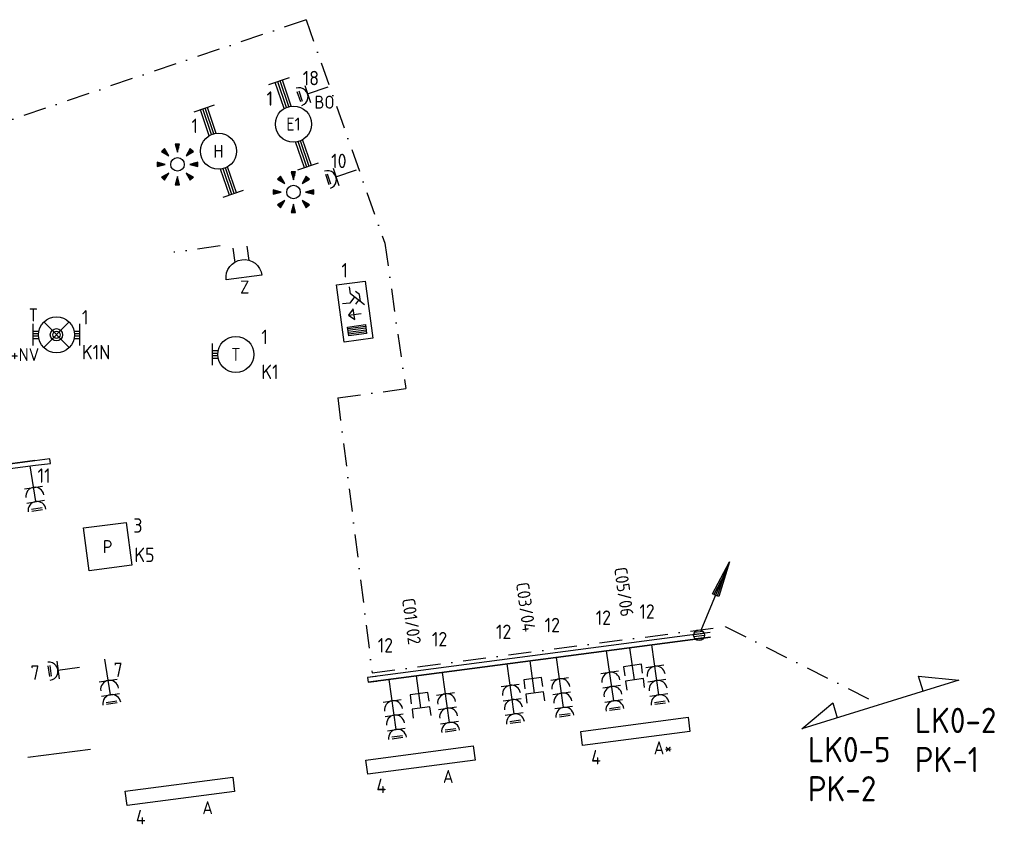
# Model space of a CAD drawing. Header units: millimetres. Extents: x -11937 to 214890, y -181324 to 108665.
# Tile 47 of 47: x 55596 to 69231, y 50064 to 61211. Entities that reach past the tile are written whole.
import ezdxf
from ezdxf.enums import TextEntityAlignment as Align

# ---------------------------------------------------------------- set-up
doc = ezdxf.new("R2010")
doc.units = ezdxf.units.MM
doc.header["$LTSCALE"] = 100
doc.linetypes.add('DASHDOT2', pattern=[12.7, 6.35, -3.175, 0, -3.175])
for name, color, linetype in [('EB63101-_ATTRIB', 2, 'Continuous'), ('EB6411--_ATTRIB', 2, 'Continuous'), ('EB6441--_ATTRIB', 2, 'Continuous'), ('EL6110--_CEN-NOODSTR', 3, 'Continuous'), ('EL61303-_WANDGOOT', 3, 'Continuous'), ('EL62203-_KRACHT-WCD230', 3, 'Continuous'), ('EL63101-_LICHT-ARM', 3, 'Continuous'), ('EL63103-_LICHT-WCD230V', 3, 'Continuous'), ('EL63501-_NOODVRL-ARM', 3, 'Continuous'), ('EL6411--_DEURBEL', 3, 'Continuous'), ('EL6441--_DATACOM', 3, 'Continuous')]:
    doc.layers.add(name, color=color, linetype=linetype)
doc.layers.add('GRENS', color=210, linetype='DASHDOT2', lineweight=30)
doc.styles.add('2_0', font='iso', dxfattribs={"height": 200})
doc.styles.add('NORATT', font='iso.shx')
doc.styles.add('NORDIM', font='isocp.shx')
doc.styles.get("Standard").update_dxf_attribs({"font": 'arial.ttf'})

# ---------------------------------------------------------------- blocks, each defined once
blk = doc.blocks.new('ES3W1L')
for p, q in [((1.25, 0), (-1.25, 0)), ((-0.75, 1.25), (0.75, 1.25)), ((-0.75, 1), (0.75, 1)), ((0, 0), (0, -3))]:
    blk.add_line(p, q)
blk.add_arc((0, 1.25), 1.25, 180, 0)
at = {"style": 'NORATT'}
for tag, flags, p in [('VERMOGEN', 9, (-2.5, 3)), ('GROEP', 8, (0, 3)), ('SCHAK', 8, (2.5, 3)), ('GELIJK', 9, (5, 3)), ('KAST', 9, (7, 3)), ('TAL', 8, (2.5, 3))]:
    blk.add_attdef(tag, text='', height=1.8, rotation=90, dxfattribs=dict(at, flags=flags)).set_placement(p, align=Align.MIDDLE_CENTER)
at = {"style": 'NORATT', "flags": 8}
blk.add_attdef('DOEL', text='', height=1.8, rotation=90, dxfattribs=at).set_placement((-2.5, 3), align=Align.MIDDLE_LEFT)
at = {"style": 'NORATT', "flags": 9}
blk.add_attdef('M_CODE', text='', height=1.8, dxfattribs=at).set_placement((0, 0), align=Align.MIDDLE_CENTER)
blk = doc.blocks.new('ES3G10')
for p, q in [((-3.25, -1.5), (-3.25, 1.5)), ((-3.25, 0.52), (-2.44, 0.52)), ((-3.25, 0.17), (-2.49, 0.17)), ((-3.25, -0.17), (-2.49, -0.17)), ((-3.25, -0.52), (-2.44, -0.52))]:
    blk.add_line(p, q)
blk.add_circle((0, 0), 2.5)
at = {"style": 'NORATT', "flags": 9}
blk.add_attdef('GELIJK', text='', height=1.8, dxfattribs=at).set_placement((3.5, 5), align=Align.MIDDLE_CENTER)
at = {"color": 6, "style": 'NORATT'}
for tag, flags, p in [('SCHAK', 8, (3.5, 2.75)), ('A_CODE', 8, (0, 0)), ('GROEP', 8, (-3.5, -2.75)), ('KAST', 9, (3.5, -2.75))]:
    blk.add_attdef(tag, text='', height=1.8, dxfattribs=dict(at, flags=flags)).set_placement(p, align=Align.MIDDLE)
blk = doc.blocks.new('ES652141')
for p, q in [((-0.2, 3.75), (-0.2, 3)), ((0, 3.75), (0, 2.25)), ((0.2, 3.75), (0.2, 3)), ((-2.79, 2.51), (-2.26, 1.98)), ((-2.65, 2.65), (-1.59, 1.59)), ((-2.51, 2.79), (-1.98, 2.26)), ((2.65, 2.65), (1.59, 1.59)), ((2.51, 2.79), (1.98, 2.26)), ((2.79, 2.51), (2.26, 1.98)), ((-3.75, 0.2), (-3, 0.2)), ((-3.75, 0), (-2.25, 0)), ((3.75, 0), (2.25, 0)), ((3.75, 0.2), (3, 0.2)), ((-3.75, -0.2), (-3, -0.2)), ((-2.65, -2.65), (-1.59, -1.59)), ((2.65, -2.65), (1.59, -1.59)), ((3.75, -0.2), (3, -0.2)), ((-2.79, -2.51), (-2.26, -1.98)), ((-2.51, -2.79), (-1.98, -2.26)), ((-0.2, -3.75), (-0.2, -3)), ((0, -3.75), (0, -2.25)), ((0.2, -3.75), (0.2, -3)), ((2.51, -2.79), (1.98, -2.26)), ((2.79, -2.51), (2.26, -1.98))]:
    blk.add_line(p, q)
for points in [[(0, 2.25), (0.4, 3.75), (-0.4, 3.75)], [(-1.59, 1.59), (-2.37, 2.93), (-2.93, 2.37)], [(1.59, 1.59), (2.93, 2.37), (2.37, 2.93)], [(-2.25, 0), (-3.75, 0.4), (-3.75, -0.4)], [(2.25, 0), (3.75, -0.4), (3.75, 0.4)], [(-1.59, -1.59), (-2.93, -2.37), (-2.37, -2.93)], [(1.59, -1.59), (2.37, -2.93), (2.93, -2.37)], [(0, -2.25), (-0.4, -3.75), (0.4, -3.75)]]:
    blk.add_lwpolyline(points, close=True)
blk.add_circle((0, 0), 1.25)
at = {"style": 'NORATT'}
blk.add_attdef('NUMMER', text='', height=1.8, dxfattribs=at).set_placement((0, 5), align=Align.MIDDLE)
for tag, flags, p in [('PANEEL', 9, (0, 3)), ('CODE', 9, (1, 3.5)), ('GRP', 8, (0, -5)), ('RUIMTE', 9, (0, -7.5))]:
    blk.add_attdef(tag, text='', height=1.8, dxfattribs=dict(at, flags=flags)).set_placement(p, align=Align.MIDDLE_LEFT)
at = {"style": 'NORATT', "flags": 8}
blk.add_attdef('M_CODE', text='', height=1.8, dxfattribs=at).set_placement((0, 0), align=Align.MIDDLE_CENTER)
blk = doc.blocks.new('EJ3T20')
at = {"color": 0}
for p, q in [((-6.25, -1.5), (-6.25, 1.5)), ((6.25, -1.5), (6.25, 1.5)), ((-6.25, 0.52), (-2.44, 0.52)), ((-6.25, 0.17), (-2.49, 0.17)), ((2.44, 0.52), (6.25, 0.52)), ((2.49, 0.17), (6.25, 0.17)), ((-6.25, -0.17), (-2.49, -0.17)), ((-6.25, -0.52), (-2.44, -0.52)), ((2.44, -0.52), (6.25, -0.52)), ((2.49, -0.17), (6.25, -0.17))]:
    blk.add_line(p, q, dxfattribs=at)
blk.add_circle((0, 0), 2.5, dxfattribs=at)
at = {"style": 'NORATT', "flags": 9}
blk.add_attdef('GELIJK', text='', height=1.8, dxfattribs=at).set_placement((3.5, 5), align=Align.MIDDLE_CENTER)
at = {"color": 0, "style": 'NORATT'}
for tag, flags, p in [('SCHAK', 8, (3.5, 2.75)), ('A_CODE', 8, (0, 0)), ('GROEP', 8, (-3.5, -2.75)), ('KAST', 9, (3.5, -2.75))]:
    blk.add_attdef(tag, text='', height=1.8, dxfattribs=dict(at, flags=flags)).set_placement(p, align=Align.MIDDLE)
blk = doc.blocks.new('EJ3P31')
at = {"color": 0}
blk.add_lwpolyline([(-7.5, -1), (-7.5, 1), (7.5, 1), (7.5, -1)], close=True, dxfattribs=at)
at = {"style": 'NORATT', "flags": 9}
blk.add_attdef('GELIJK', text='', height=1.8, dxfattribs=at).set_placement((3.5, 5), align=Align.MIDDLE_CENTER)
at = {"color": 0, "style": 'NORATT'}
for tag, flags, p in [('A_CODE', 8, (-3.5, 2.75)), ('SCHAK', 8, (3.5, 2.75)), ('GROEP', 8, (-3.5, -2.75)), ('KAST', 9, (3.5, -2.75))]:
    blk.add_attdef(tag, text='', height=1.8, dxfattribs=dict(at, flags=flags)).set_placement(p, align=Align.MIDDLE)
blk = doc.blocks.new('ES111352')
at = {"color": 0}
blk.add_line((0, 1.5), (0, -3), dxfattribs=at)
for points in [[(-1.25, 2.75), (-1.25, 1.5), (1.25, 1.5), (1.25, 2.75)], [(-1.25, 0.75), (-1.25, -0.5), (1.25, -0.5), (1.25, 0.75)]]:
    blk.add_lwpolyline(points, dxfattribs=at)
at = {"color": 0, "style": 'NORATT', "flags": 8}
blk.add_attdef('NUMMER1', text='', height=1.8, rotation=90, dxfattribs=at).set_placement((-1.5, 4.5), align=Align.MIDDLE_LEFT)
at = {"style": 'NORATT', "flags": 8}
blk.add_attdef('NUMMER', text='', height=1.8, rotation=90, dxfattribs=at).set_placement((1.5, 4.5), align=Align.MIDDLE_LEFT)
at = {"style": 'NORATT'}
for tag, flags, p in [('CODE', 9, (1, 3.5)), ('PANEEL', 9, (0, 3)), ('GRP', 8, (0, -5)), ('RUIMTE', 9, (0, -7.5))]:
    blk.add_attdef(tag, text='', height=1.8, dxfattribs=dict(at, flags=flags)).set_placement(p, align=Align.MIDDLE_LEFT)
at = {"style": 'NORATT', "flags": 8}
blk.add_attdef('M_CODE', text='', height=1.8, dxfattribs=at).set_placement((0, 0), align=Align.MIDDLE_CENTER)
blk = doc.blocks.new('EJ3P13')
at = {"color": 0}
blk.add_lwpolyline([(-3, -3), (-3, 3), (3, 3), (3, -3)], close=True, dxfattribs=at)
at = {"style": 'NORATT', "flags": 9}
blk.add_attdef('GELIJK', text='', height=1.8, dxfattribs=at).set_placement((3.5, 5), align=Align.MIDDLE_CENTER)
at = {"color": 0, "style": 'NORATT'}
for tag, flags, p in [('SCHAK', 8, (3.5, 4.75)), ('A_CODE', 8, (0, 0)), ('GROEP', 8, (-3.5, -4.75)), ('KAST', 9, (3.5, -4.75))]:
    blk.add_attdef(tag, text='', height=1.8, dxfattribs=dict(at, flags=flags)).set_placement(p, align=Align.MIDDLE)
blk = doc.blocks.new('ES3W2L')
for p, q in [((-0.75, 3.25), (0.75, 3.25)), ((-0.75, 3), (0.75, 3)), ((1.25, 2), (-1.25, 2)), ((0, 2), (0, -3)), ((1.25, 0), (-1.25, 0))]:
    blk.add_line(p, q)
for centre in [(0, 3.25), (0, 1.25)]:
    blk.add_arc(centre, 1.25, 180, 0)
at = {"style": 'NORATT'}
for tag, flags, p in [('VERMOGEN', 9, (-2.5, 5)), ('GROEP', 8, (0, 5)), ('SCHAK', 8, (2.5, 5)), ('GELIJKI', 9, (5, 5)), ('GELIJK', 9, (5, 5)), ('TAL', 8, (2.5, 5)), ('KAST', 9, (7, 5))]:
    blk.add_attdef(tag, text='', height=1.8, rotation=90, dxfattribs=dict(at, flags=flags)).set_placement(p, align=Align.MIDDLE_CENTER)
at = {"style": 'NORATT', "flags": 8}
blk.add_attdef('DOEL', text='', height=1.8, rotation=90, dxfattribs=at).set_placement((-2.5, 5), align=Align.MIDDLE_LEFT)
at = {"style": 'NORATT'}
for tag, height, flags, p in [('GROEPI', 1.8, 9, (0, 9.5)), ('CODE', 3.5, 8, (0, 4.5)), ('M_CODE', 1.8, 9, (0, 0)), ('VERMOGENI', 1.8, 9, (0, -9.5)), ('DOELI', 1.8, 9, (0, -11.5))]:
    blk.add_attdef(tag, text='', height=height, dxfattribs=dict(at, flags=flags)).set_placement(p, align=Align.MIDDLE_CENTER)
blk = doc.blocks.new('ES3N026')
for p, q in [((-1.5, 0.75), (-1, 0.25)), ((0.38, -0.88), (0.38, 0.87)), ((2.25, 1.25), (2.25, -1.25)), ((2.5, 1.25), (2.5, -1.25)), ((2.75, 1.25), (2.75, -1.25)), ((3, 1.25), (3, -1.25))]:
    blk.add_line(p, q)
for points in [[(4.01, 2.01), (4.01, -1.98), (-3.99, -1.98), (-3.99, 2.01)], [(3.25, -1.25), (2, -1.25), (2, 1.25), (3.25, 1.25)], [(0.38, -0.88), (1.12, -0.13), (-0.37, -0.13)]]:
    blk.add_lwpolyline(points, close=True)
for points in [[(-0.75, 1.5), (-2.5, -0.25), (-3.5, -0.25)], [(-1.25, 1), (-2.25, 1), (-2.75, 0.5)], [(-2, 0.25), (-1.25, -0.5), (-1.25, -1.5)]]:
    blk.add_lwpolyline(points)
at = {"style": 'NORATT'}
for tag, height, flags, p in [('GROEPI', 1.8, 9, (0, 9.5)), ('CODE', 3.5, 8, (0, 4.5)), ('A_CODE', 1.8, 8, (-3.5, 3.5)), ('NUMMER', 1.8, 8, (3.5, 3.5)), ('SCHAK', 1.8, 8, (3.5, 2.75)), ('M_CODE', 1.8, 9, (0, 0)), ('GROEP', 1.8, 8, (-3.5, -3.5)), ('KAST', 1.8, 9, (3.5, -3.5)), ('VERMOGEN', 1.8, 9, (0, -5.5)), ('DOEL', 1.8, 9, (0, -7.5)), ('VERMOGENI', 1.8, 9, (0, -9.5)), ('DOELI', 1.8, 9, (0, -11.5))]:
    blk.add_attdef(tag, text='', height=height, dxfattribs=dict(at, flags=flags)).set_placement(p, align=Align.MIDDLE_CENTER)
at = {"style": 'NORATT', "flags": 9}
for tag in ['GELIJKI', 'TAL']:
    blk.add_attdef(tag, text='', height=1.8, rotation=90, dxfattribs=at).set_placement((5, 3.76), align=Align.MIDDLE_CENTER)
blk = doc.blocks.new('ES3W3L')
at = {"color": 2}
for p, q in [((-0.75, 5.25), (0.75, 5.25)), ((-0.75, 5), (0.75, 5))]:
    blk.add_line(p, q, dxfattribs=at)
at = {"color": 0}
for p, q in [((1.25, 4), (-1.25, 4)), ((0, 4), (0, -3)), ((1.25, 2), (-1.25, 2)), ((1.25, 0), (-1.25, 0))]:
    blk.add_line(p, q, dxfattribs=at)
for centre in [(0, 5.25), (0, 3.25), (0, 1.25)]:
    blk.add_arc(centre, 1.25, 180, 0, dxfattribs=at)
at = {"style": 'NORATT'}
for tag, flags, p in [('VERMOGEN', 9, (-2.5, 7)), ('GROEP', 8, (0, 7)), ('SCHAK', 8, (2.5, 7)), ('GELIJK', 9, (5, 7)), ('KAST', 9, (7, 7)), ('TAL', 8, (2.5, 7))]:
    blk.add_attdef(tag, text='', height=1.8, rotation=90, dxfattribs=dict(at, flags=flags)).set_placement(p, align=Align.MIDDLE_CENTER)
at = {"style": 'NORATT', "flags": 8}
blk.add_attdef('DOEL', text='', height=1.8, rotation=90, dxfattribs=at).set_placement((-2.5, 7), align=Align.MIDDLE_LEFT)
at = {"style": 'NORATT', "flags": 9}
blk.add_attdef('M_CODE', text='', height=1.8, dxfattribs=at).set_placement((0, 0), align=Align.MIDDLE_CENTER)
blk = doc.blocks.new('EH100000')
at = {"linetype": 'ByBlock'}
for p, q in [((1, 0.5), (0, 0.5)), ((1, 0.5, 1), (0, 0.5, 1)), ((0, -0.5, 1), (1, -0.5, 1)), ((1, -0.5), (0, -0.5))]:
    blk.add_line(p, q, dxfattribs=at)
at = {"linetype": 'ByBlock', "invisible_edges": 15}
for points in [[(1, -0.5), (0, -0.5), (0, 0.5), (1, 0.5)], [(0, 0.5), (1, 0.5), (1, 0.5, 1), (0, 0.5, 1)], [(0, -0.5, 1), (1, -0.5, 1), (1, -0.5), (0, -0.5)]]:
    blk.add_3dface(points, dxfattribs=at)
at = {"linetype": 'ByBlock', "style": '2_0', "flags": 8}
blk.add_attdef('FUNCTIE', text='', height=0.5, dxfattribs=at).set_placement((0.5, 0), align=Align.MIDDLE)
at = {"linetype": 'ByBlock', "flags": 9}
blk.add_attdef('SCHOT', text='', height=0.5, dxfattribs=at).set_placement((0.5, 0), align=Align.MIDDLE)
blk = doc.blocks.new('WGE')
blk.add_lwpolyline([(-1, -0.5), (0, -0.5), (0, 0.5), (-1, 0.5)])
at = {"style": '2_0', "flags": 9}
for tag in ['HULPSTUK', 'SCHOT']:
    blk.add_attdef(tag, text='', height=0.5, dxfattribs=at).set_placement((0, 0), align=Align.MIDDLE)
blk = doc.blocks.new('ES111201')
at = {"color": 0}
for p, q in [((0.38, 0.65), (5.5, 9.53)), ((0.73, 0.15), (-0.73, 0.15)), ((0.6, 0.45), (-0.6, 0.45)), ((0.73, -0.15), (-0.73, -0.15)), ((0.6, -0.45), (-0.6, -0.45))]:
    blk.add_line(p, q, dxfattribs=at)
for points in [[(2.57, 5.45), (5.5, 9.53), (3.43, 4.95)], [(3.22, 5.07), (4.63, 8.01), (2.78, 5.32)]]:
    blk.add_lwpolyline(points, close=True, dxfattribs=at)
blk.add_circle((0, 0), 0.75, dxfattribs=at)
at = {"style": 'NORATT', "flags": 9}
for tag in ['GELIJKI', 'TAL']:
    blk.add_attdef(tag, text='', height=1.8, rotation=90, dxfattribs=at).set_placement((5, 11.28), align=Align.MIDDLE_CENTER)
at = {"style": 'NORATT'}
for tag, height, flags, p in [('GROEPI', 1.8, 9, (0, 9.5)), ('GROEP', 1.8, 8, (0, 7.5)), ('CODE', 3.5, 8, (0, 4.5)), ('M_CODE', 1.8, 8, (0, 0)), ('KAST', 1.8, 9, (0, -3.5)), ('VERMOGEN', 1.8, 9, (0, -5.5)), ('DOEL', 1.8, 9, (0, -7.5)), ('VERMOGENI', 1.8, 9, (0, -9.5)), ('DOELI', 1.8, 9, (0, -11.5))]:
    blk.add_attdef(tag, text='', height=height, dxfattribs=dict(at, flags=flags)).set_placement(p, align=Align.MIDDLE_CENTER)
blk = doc.blocks.new('ES081010')
at = {"color": 0}
for p, q in [((-1, 0), (-1, -2)), ((1, -2), (1, 0))]:
    blk.add_line(p, q, dxfattribs=at)
blk.add_lwpolyline([(-2.5, 2.25), (2.5, 2.25, -1)], format="xyb", close=True, dxfattribs=at)
at = {"color": 0, "style": 'NORATT', "flags": 8}
for tag, p in [('NUMMER', (0, 6.75)), ('SCHAK', (0, 4))]:
    blk.add_attdef(tag, text='', height=1.8, dxfattribs=at).set_placement(p, align=Align.MIDDLE)
at = {"style": 'NORATT'}
for tag, flags, p in [('CODE', 9, (1, 3.5)), ('PANEEL', 9, (0, 3)), ('GRP', 8, (0, -5)), ('RUIMTE', 9, (0, -7.5))]:
    blk.add_attdef(tag, text='', height=1.8, dxfattribs=dict(at, flags=flags)).set_placement(p, align=Align.MIDDLE_LEFT)
at = {"style": 'NORATT', "flags": 8}
blk.add_attdef('M_CODE', text='', height=1.8, dxfattribs=at).set_placement((0, 0), align=Align.MIDDLE_CENTER)
blk = doc.blocks.new('EJ3T01')
at = {"color": 0}
for p, q in [((-3.25, -1.5), (-3.25, 1.5)), ((-1.77, 1.77), (1.77, -1.77)), ((1.77, 1.77), (-1.77, -1.77)), ((3.25, -1.5), (3.25, 1.5)), ((-3.25, 0.52), (-2.44, 0.52)), ((-3.25, 0.17), (-2.49, 0.17)), ((2.44, 0.52), (3.25, 0.52)), ((2.49, 0.17), (3.25, 0.17)), ((-3.25, -0.17), (-2.49, -0.17)), ((-3.25, -0.52), (-2.44, -0.52)), ((2.44, -0.52), (3.25, -0.52)), ((2.49, -0.17), (3.25, -0.17))]:
    blk.add_line(p, q, dxfattribs=at)
blk.add_lwpolyline([(1.77, -1.77), (1.75, -1.75)], dxfattribs=at)
for radius in [2.5, 0.85, 0.5]:
    blk.add_circle((0, 0), radius, dxfattribs=at)
at = {"style": 'NORATT', "flags": 9}
blk.add_attdef('GELIJK', text='', height=1.8, dxfattribs=at).set_placement((3.5, 5), align=Align.MIDDLE_CENTER)
at = {"color": 0, "style": 'NORATT'}
for tag, flags, p in [('A_CODE', 8, (-3.5, 2.75)), ('SCHAK', 8, (3.5, 2.75)), ('GROEP', 8, (-3.5, -2.75)), ('KAST', 9, (3.5, -2.75))]:
    blk.add_attdef(tag, text='', height=1.8, dxfattribs=dict(at, flags=flags)).set_placement(p, align=Align.MIDDLE)

msp = doc.modelspace()

# ---------------------------------------------------------------- linework, layer by layer
msp.add_line((56574, 51100), (55709, 50990, -16800))
at = {"layer": 'GRENS', "ltscale": 0.5}
for p, q in [((59561, 61211, -16800), (46782, 56873, -16800)), ((59561, 61211, -16800), (60652, 58113, -16800)), ((60652, 58113, -16800), (60943, 56100, -16800)), ((58372, 58076, -16800), (57732, 57990, -16800)), ((60001, 55972, -16800), (60943, 56100, -16800)), ((60001, 55972, -16800), (60477, 52163, -16800)), ((60477, 52163, -16800), (65366, 52805, -16800)), ((65366, 52805, -16800), (67513, 51723, -16800))]:
    msp.add_line(p, q, dxfattribs=at)
at = {"layer": 'GRENS', "linetype": 'Continuous', "ltscale": 0.1, "elevation": -16800}
msp.add_lwpolyline([(68107, 51910), (68043, 52116), (68601, 52061), (66425, 51385), (66854, 51746), (66918, 51540)], dxfattribs=at)

# ---------------------------------------------------------------- block references
at = {"layer": 'EL6110--_CEN-NOODSTR', "xscale": 100.0000000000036, "yscale": 100.0000000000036, "zscale": 100.0000000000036, "rotation": 277.4999999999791}
msp.add_blockref('ES3N026', (60233, 57168, -16800), dxfattribs=at)
at = {"layer": 'EL61303-_WANDGOOT'}
for name, p, xscale, yscale, zscale, rotation in [('EH100000', (55809, 55070, -16000), 2757, 65, 210, 187.5000000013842), ('WGE', (56017, 55097, -16000), 209.9999999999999, 65, 209.9999999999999, 7.500000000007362), ('ES111201', (65004, 52684, -16800), 99.99999999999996, 99.99999999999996, 99.99999999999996, 7.499999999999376), ('EH100000', (60416, 52066, -14200), 4785, 65, 120, 7.500000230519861), ('WGE', (60416, 52066, -14200), 120, 65, 120, 187.5000002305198)]:
    msp.add_blockref(name, p, dxfattribs=dict(at, xscale=xscale, yscale=yscale, zscale=zscale, rotation=rotation))
at = {"layer": 'EL62203-_KRACHT-WCD230'}
for p, xscale, yscale, zscale, rotation in [((55787, 54732, -15790), 99.9999999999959, 99.9999999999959, 99.9999999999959, 188.6999999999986), ((56822, 52057, -210), 99.99999999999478, 99.99999999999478, 99.99999999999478, 188.6999999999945)]:
    msp.add_blockref('ES3W2L', p, dxfattribs=dict(at, xscale=xscale, yscale=yscale, zscale=zscale, rotation=rotation))
at = {"layer": 'EL63101-_LICHT-ARM'}
ref = msp.add_blockref('EJ3T20', (59386, 59765, -16800), dxfattribs=dict(at, xscale=100.0000000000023, yscale=100.0000000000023, zscale=100.0000000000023, rotation=108.7511083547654))
ref.add_attrib('A_CODE', 'E1', dxfattribs={"layer": 'EB63101-_ATTRIB', "color": 1, "height": 180, "style": 'NORATT', "flags": 8}).set_placement((59386, 59765, -16800), align=Align.MIDDLE)
ref = msp.add_blockref('EJ3T20', (58348, 59388, -16800), dxfattribs=dict(at, xscale=100.0000000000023, yscale=100.0000000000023, zscale=100.0000000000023, rotation=108.7511083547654))
ref.add_attrib('A_CODE', 'H', dxfattribs={"layer": 'EB63101-_ATTRIB', "color": 1, "height": 180, "style": 'NORATT', "flags": 8}).set_placement((58348, 59388, -16800), align=Align.MIDDLE)
at = {"layer": 'EL63101-_LICHT-ARM', "xscale": 75, "yscale": 75, "zscale": 75}
for p in [(57781, 59206, -16800), (59387, 58823, -36000)]:
    msp.add_blockref('ES652141', p, dxfattribs=at)
at = {"layer": 'EL63101-_LICHT-ARM'}
ref = msp.add_blockref('ES3G10', (58589, 56574, -14400), dxfattribs=dict(at, xscale=100, yscale=100, zscale=100))
ref.add_attrib('A_CODE', 'T', dxfattribs={"layer": 'EB63101-_ATTRIB', "color": 1, "height": 180, "style": 'NORATT', "flags": 8}).set_placement((58589, 56574, -14400), align=Align.MIDDLE)
ref = msp.add_blockref('EJ3P13', (56814, 53911), dxfattribs=dict(at, xscale=99.99999999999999, yscale=99.99999999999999, zscale=99.99999999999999, rotation=7.500000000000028))
ref.add_attrib('A_CODE', 'P', dxfattribs={"layer": 'EB63101-_ATTRIB', "color": 1, "height": 180, "style": 'NORATT', "flags": 8}).set_placement((56814, 53911), align=Align.MIDDLE)
ref = msp.add_blockref('EJ3P31', (64121, 51351), dxfattribs=dict(at, xscale=99.99999999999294, yscale=99.99999999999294, zscale=99.99999999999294, rotation=187.4999999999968))
ref.add_attrib('A_CODE', 'A*', dxfattribs={"layer": 'EB63101-_ATTRIB', "color": 1, "height": 180, "style": 'NORATT', "flags": 8}).set_placement((64504, 51124), align=Align.MIDDLE)
ref = msp.add_blockref('EJ3P31', (61147, 50954), dxfattribs=dict(at, xscale=99.99999999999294, yscale=99.99999999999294, zscale=99.99999999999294, rotation=187.4999999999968))
ref.add_attrib('A_CODE', 'A', dxfattribs={"layer": 'EB63101-_ATTRIB', "color": 1, "height": 180, "style": 'NORATT', "flags": 8}).set_placement((61530, 50727), align=Align.MIDDLE)
ref = msp.add_blockref('EJ3P31', (57815, 50522), dxfattribs=dict(at, xscale=99.99999999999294, yscale=99.99999999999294, zscale=99.99999999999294, rotation=187.4999999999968))
ref.add_attrib('A_CODE', 'A', dxfattribs={"layer": 'EB63101-_ATTRIB', "color": 1, "height": 180, "style": 'NORATT', "flags": 8}).set_placement((58198, 50295), align=Align.MIDDLE)
at = {"layer": 'EL63103-_LICHT-WCD230V'}
ref = msp.add_blockref('ES3W1L', (59583, 60183), dxfattribs=dict(at, xscale=99.99999999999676, yscale=99.99999999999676, zscale=99.99999999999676, rotation=108.8510108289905))
ref.add_attrib('DOEL', 'BO', dxfattribs={"layer": '0', "color": 1, "height": 180, "style": 'NORATT', "flags": 8}).set_placement((59678, 60068), align=Align.MIDDLE_LEFT)
for name, p, xscale, yscale, zscale, rotation in [('ES3W1L', (59976, 59034, -16800), 99.99999999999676, 99.99999999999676, 99.99999999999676, 108.8510108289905), ('ES3W3L', (64391, 52254), 100, 100, 100, 187.9999999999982), ('ES3W1L', (56126, 52202), 100.0000000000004, 100.0000000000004, 100.0000000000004, 97.49999999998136), ('ES3W3L', (63073, 52080, 210), 100, 100, 100, 187.9999999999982), ('ES3W3L', (63766, 52171), 100, 100, 100, 187.9999999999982), ('ES3W3L', (62388, 51990), 100, 100, 100, 187.9999999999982), ('ES3W3L', (60755, 51775, -210), 100, 100, 100, 187.9999999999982), ('ES3W3L', (61491, 51872), 100, 100, 100, 187.9999999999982)]:
    msp.add_blockref(name, p, dxfattribs=dict(at, xscale=xscale, yscale=yscale, zscale=zscale, rotation=rotation))
at = {"layer": 'EL63501-_NOODVRL-ARM'}
ref = msp.add_blockref('EJ3T01', (56105, 56846, -14400), dxfattribs=dict(at, xscale=100, yscale=100, zscale=100))
ref.add_attrib('A_CODE', 'T', dxfattribs={"layer": '0', "color": 1, "height": 180, "style": 'NORATT', "flags": 8}).set_placement((55785, 57121, -14400), align=Align.MIDDLE)
ref.add_attrib('GROEP', '+NV', dxfattribs={"layer": '0', "color": 1, "height": 180, "style": 'NORATT', "flags": 8}).set_placement((55669, 56571, -14400), align=Align.MIDDLE)
at = {"layer": 'EL6411--_DEURBEL'}
ref = msp.add_blockref('ES081010', (58673, 57861, -11800), dxfattribs=dict(at, xscale=100, yscale=100, zscale=100, rotation=187.5089594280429))
ref.add_attrib('M_CODE', 'Z', dxfattribs={"layer": 'EB6411--_ATTRIB', "color": 1, "height": 180, "style": 'NORATT', "flags": 8}).set_placement((58713, 57507, -11800), align=Align.MIDDLE_CENTER)
at = {"layer": 'EL6441--_DATACOM'}
ref = msp.add_blockref('ES111352', (64088, 52214), dxfattribs=dict(at, xscale=99.99999999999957, yscale=99.99999999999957, zscale=99.99999999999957, rotation=187.9999999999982))
ref.add_attrib('NUMMER1', 'C05/06', dxfattribs={"layer": 'EB6441--_ATTRIB', "color": 1, "height": 180, "rotation": 278, "style": 'NORATT', "flags": 8}).set_placement((63915, 53626), align=Align.MIDDLE_LEFT)
ref = msp.add_blockref('ES111352', (62706, 52032), dxfattribs=dict(at, xscale=99.99999999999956, yscale=99.99999999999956, zscale=99.99999999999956, rotation=187.9999999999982))
ref.add_attrib('NUMMER1', 'C03/04', dxfattribs={"layer": 'EB6441--_ATTRIB', "color": 1, "height": 180, "rotation": 278, "style": 'NORATT', "flags": 8}).set_placement((62556, 53416), align=Align.MIDDLE_LEFT)
ref = msp.add_blockref('ES111352', (61132, 51825, -210), dxfattribs=dict(at, xscale=99.99999999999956, yscale=99.99999999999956, zscale=99.99999999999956, rotation=187.9999999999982))
ref.add_attrib('NUMMER1', 'C01/02', dxfattribs={"layer": 'EB6441--_ATTRIB', "color": 1, "height": 180, "rotation": 278, "style": 'NORATT', "flags": 8}).set_placement((60977, 53196, -1260), align=Align.MIDDLE_LEFT)

# ---------------------------------------------------------------- texts
at = {"layer": 'EL62203-_KRACHT-WCD230', "color": 7, "style": 'NORDIM'}
for s, p in [('18', (59515, 60302, -17190)), ('10', (59909, 59154, -33990)), ('11', (55843, 54795, -32980)), ('12', (64177, 52912, -50200)), ('12', (62865, 52725, -50200)), ('12', (63572, 52827, -50200)), ('12', (62191, 52631, -50200)), ('12', (60554, 52444, -50200)), ('12', (61304, 52529, -50200)), ('7', (55746, 52066, -50200)), ('7', (56896, 52105, -50200))]:
    msp.add_text(s, height=200, dxfattribs=at).set_placement(p)
at = {"layer": 'EL63101-_LICHT-ARM', "color": 1, "style": 'NORDIM'}
for s, p in [('1', (59014, 60019, -16800)), ('1', (57975, 59641, -16800)), ('1', (60051, 57640, -16800)), ('1', (56458, 56988, -16800)), ('1', (58942, 56716, -16800)), ('K1N', (56458, 56505, -16800)), ('K1', (58942, 56233, -16800)), ('3', (57170, 54104, -2600)), ('K5', (57184, 53697, -2600)), ('4', (63509, 50893, -2623)), ('4', (60535, 50496, -2623)), ('4', (57204, 50064, -2623))]:
    msp.add_text(s, height=200, dxfattribs=at).set_placement(p)
at = {"layer": 'GRENS', "style": 'NORATT'}
for s, p in [('LK0-2', (67991, 51329, -16800)), ('LK0-5', (66511, 50925, -16800)), ('PK-1', (67991, 50786, -16800)), ('PK-2', (66511, 50382, -16800))]:
    msp.add_text(s, height=350, dxfattribs=at).set_placement(p)

doc.saveas('drawing.dxf')
